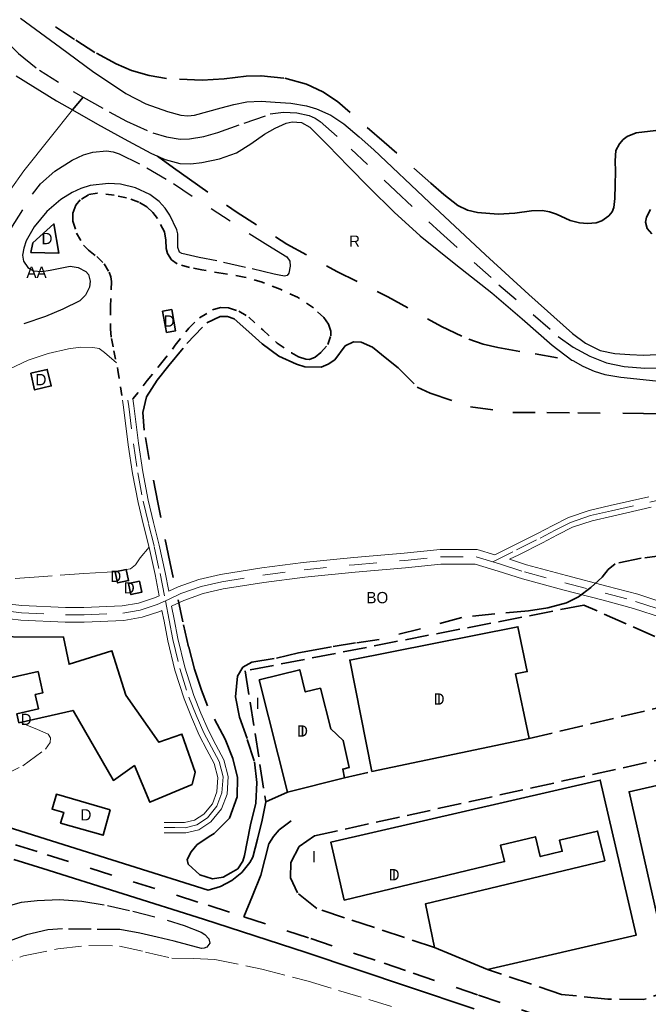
# Model space of a CAD drawing. Header units: metres. Extents: x 397317 to 400830, y 4588008 to 4590370.
# Tile 18 of 88: x 398458 to 398597, y 4588509 to 4588727. Entities that reach past the tile are written whole.
import ezdxf
from ezdxf.enums import TextEntityAlignment as Align

# ---------------------------------------------------------------- set-up
doc = ezdxf.new("R2010")
doc.units = ezdxf.units.M
doc.header["$MEASUREMENT"] = 0
for name, pattern in [('bt5mv20_nopinta', [10, 5, -5]), ('bt5mv20_tlin1', [7, 5.25, -1.75]), ('bt5mv20_tlin7', [3.75, 1.875, -1.875])]:
    doc.linetypes.add(name, pattern=pattern)
for name, color, linetype, lineweight in [('ARB01_CN', 7, 'Continuous', 15), ('ARB01_LN', 7, 'Continuous', 15), ('COB01_CN', 7, 'Continuous', 15), ('COB01_LN', 7, 'Continuous', 15), ('EDI01_CN', 7, 'Continuous', 15), ('EDI01_LN', 7, 'Continuous', 15), ('ESP02_LN', 7, 'Continuous', 15), ('FLU01_LN', 7, 'Continuous', 15), ('FLU04_LN', 7, 'Continuous', 15), ('FLU06_LN', 7, 'Continuous', 15), ('ILL01_CN', 7, 'Continuous', 15), ('ILL01_LN', 7, 'Continuous', 15), ('MAI01_LN', 7, 'Continuous', 15), ('PAR01_LN', 7, 'Continuous', 15), ('RAM01_CN', 7, 'Continuous', 15), ('RAM01_LN', 7, 'Continuous', 15), ('VIA01_LN', 7, 'Continuous', 15), ('VIA04_LN', 7, 'Continuous', 15), ('VIA16_LN', 7, 'Continuous', 15), ('VIA19_LN', 7, 'Continuous', 15)]:
    doc.layers.add(name, color=color, linetype=linetype, lineweight=lineweight)
doc.styles.add('034', font='txt')

msp = doc.modelspace()

# ---------------------------------------------------------------- linework, layer by layer
at = {"layer": 'ARB01_LN', "color": 3, "linetype": 'bt5mv20_nopinta', "lineweight": 25}
for points in [[(398456.17, 4588680.32, 125.68), (398460.95, 4588687.99, 125.71), (398462.72, 4588690.27, 125.68), (398465.95, 4588693.12, 125.6), (398469.72, 4588695.51, 125.49), (398472.28, 4588696.71, 125.34), (398474.3, 4588697.32, 125.17), (398477.34, 4588697.6, 124.93), (398478.8, 4588697.4, 124.84), (398480.18, 4588696.93, 124.81), (398486.27, 4588693.86, 124.81), (398492.17, 4588690.33, 124.81), (398500.55, 4588684.82, 124.82), (398508.9, 4588679.31, 124.83), (398513.08, 4588676.72, 124.85), (398517.25, 4588674.16, 124.88), (398517.89, 4588673.14, 124.97), (398518.02, 4588672.04, 125.11), (398517.69, 4588670.48, 125.34), (398517.3, 4588670, 125.43), (398516.77, 4588669.85, 125.47), (398515.6, 4588670.04, 125.43), (398514.43, 4588670.31, 125.4), (398508.12, 4588671.78, 125.68), (398501.8, 4588673.24, 125.95), (398497.89, 4588673.96, 126.08), (398494, 4588674.86, 126.15), (398493.49, 4588675.18, 126.14), (398493.12, 4588676.17, 126.1), (398493.17, 4588678.2, 126.02), (398493.16, 4588679.22, 125.98), (398492.94, 4588680.11, 125.97), (398491.36, 4588683.35, 125.97), (398490.35, 4588684.89, 125.97), (398489.01, 4588686.35, 125.97), (398486.98, 4588687.9, 125.97), (398483.77, 4588689.42, 125.97), (398480.44, 4588690.2, 125.97), (398477.78, 4588690.39, 126.01), (398473.71, 4588689.9, 126.15), (398471.69, 4588689.26, 126.23), (398469.73, 4588688.34, 126.3), (398467.28, 4588686.8, 126.37), (398464.17, 4588684.14, 126.46), (398461.38, 4588680.75, 126.63), (398459.58, 4588677.64, 126.95), (398459.04, 4588676.08, 127.15), (398458.75, 4588674.53, 127.34), (398458.96, 4588673.15, 127.51), (398459.97, 4588671.79, 127.65), (398461.19, 4588671.05, 127.69), (398463.04, 4588670.91, 127.68), (398464.87, 4588671.15, 127.65), (398467.1, 4588671.65, 127.65), (398469.32, 4588672.1, 127.64), (398471.09, 4588671.8, 127.56), (398472.77, 4588670.88, 127.46), (398473.36, 4588670.23, 127.44), (398473.74, 4588668.71, 127.41), (398473.57, 4588667.43, 127.4), (398472.74, 4588665.62, 127.38), (398471.45, 4588664.38, 127.37), (398467.69, 4588662.53, 127.37), (398463.83, 4588660.93, 127.37), (398457.2, 4588658.7, 127.37)], [(398455.18, 4588530.36, 138.23), (398458.54, 4588531.28, 138.09), (398461.98, 4588531.72, 137.98), (398466.96, 4588531.92, 137.95), (398471.93, 4588531.57, 138), (398477.57, 4588530.57, 138.06), (398483.19, 4588529.33, 138.13), (398490.81, 4588527.34, 138.18), (398494.56, 4588526.12, 138.32), (398498.3, 4588524.65, 138.66), (398499.1, 4588524.17, 138.9), (398500, 4588523.18, 139.58), (398500.21, 4588522.23, 140.34), (398499.54, 4588521.39, 141.2), (398498.98, 4588521.11, 141.6), (398498.36, 4588521.07, 141.85), (398495.35, 4588521.84, 142.2), (398492.32, 4588522.68, 142.29), (398488.53, 4588523.56, 142.44), (398484.73, 4588524.45, 142.59), (398480.29, 4588525.23, 142.5)], [(398480.29, 4588525.23, 142.5), (398473.94, 4588525.31, 142.55), (398467.59, 4588525.39, 142.6), (398464.37, 4588525.18, 142.68), (398459.63, 4588524.11, 142.93), (398454.97, 4588522.4, 143.18)]]:
    msp.add_polyline3d(points, dxfattribs=at)
at = {"layer": 'COB01_LN', "color": 92, "linetype": 'bt5mv20_nopinta', "lineweight": 35}
for points in [[(398598.89, 4588702.11, 126.06), (398594.59, 4588701.57, 126.06), (398592.57, 4588700.76, 126.06), (398591.66, 4588700.08, 126.06), (398590.84, 4588699.16, 126.06), (398590.1, 4588697.64, 126.06), (398589.91, 4588695.34, 126.06), (398589.98, 4588693.03, 126.06), (398589.92, 4588690.03, 126.06), (398589.84, 4588687.03, 126.06), (398589.63, 4588685.06, 126.06), (398589.26, 4588684.12, 126.06), (398588.55, 4588683.21, 126.06), (398586.95, 4588682.09, 126.06), (398585.71, 4588681.66, 126.06), (398583.83, 4588681.49, 126.06), (398581.99, 4588681.65, 126.06), (398579.96, 4588682.2, 126.06), (398576.92, 4588683.54, 126.06), (398575.38, 4588684.11, 126.06), (398573.82, 4588684.39, 126.06), (398571.41, 4588684.31, 126), (398567.73, 4588683.77, 125.78), (398564.06, 4588683.54, 125.59), (398559.46, 4588683.91, 125.49), (398557.22, 4588684.45, 125.45), (398555.12, 4588685.51, 125.39), (398552, 4588687.93, 125.24), (398549.11, 4588690.44, 125.1), (398538.82, 4588699.48, 124.75), (398528.46, 4588708.48, 124.55), (398525.24, 4588710.66, 124.54), (398521.63, 4588712.31, 124.55), (398516.59, 4588713.7, 124.6), (398511.48, 4588714.22, 124.64), (398508.23, 4588714.11, 124.62), (398503.36, 4588713.53, 124.52), (398498.49, 4588713.21, 124.47), (398490.66, 4588713.62, 124.54), (398486.77, 4588714.27, 124.59), (398482.9, 4588715.4, 124.63), (398479.51, 4588716.83, 124.65), (398474.8, 4588719.38, 124.65), (398470.26, 4588722.26, 124.63), (398463.69, 4588726.63, 124.36)], [(398598.04, 4588679.24, 125.69), (398596.97, 4588680.43, 125.7), (398596.65, 4588681.77, 125.73), (398596.88, 4588682.9, 125.76), (398597.76, 4588684.59, 125.82)], [(398509.2, 4588548.44, 135.65), (398508.49, 4588544.68, 135.6), (398507.89, 4588541.64, 135.6), (398507.51, 4588540.41, 135.6), (398506.43, 4588538.71, 135.6), (398504.89, 4588537.79, 135.6), (398503.2, 4588536.87, 135.6), (398500.82, 4588536.49, 135.6), (398498.01, 4588537.38, 135.59), (398495.42, 4588539.7, 135.53), (398495.24, 4588540.75, 135.44), (398496.1, 4588542.48, 135.18), (398497.42, 4588544.06, 134.95), (398500.42, 4588546.05, 134.64), (398501.16, 4588546.51, 134.57), (398504.6, 4588549.92, 134.37), (398506.25, 4588554.66, 134.23), (398506.35, 4588558.88, 134.08), (398505.33, 4588563.12, 133.35), (398503.61, 4588567.38, 132.59), (398499.71, 4588574.8, 132.02), (398498.39, 4588578.2, 131.77), (398496.82, 4588582.88, 131.44), (398495.53, 4588587.84, 130.86), (398494.26, 4588593.36, 130.31), (398491.35, 4588606.64, 129.37), (398488.71, 4588619.78, 128.78), (398486.83, 4588629.25, 128.71), (398485.72, 4588635.74, 128.57), (398485.4, 4588639.69, 128.29), (398486.19, 4588643.18, 128), (398488.54, 4588646.82, 127.79), (398491.17, 4588650.08, 127.61), (398495.16, 4588654.96, 127.41), (398499.57, 4588659.54, 127.2), (398502.53, 4588660.92, 126.98), (398504.16, 4588660.95, 126.85), (398505.59, 4588660.44, 126.76), (398508.83, 4588657.56, 126.61), (398511.81, 4588654.87, 126.53), (398515.48, 4588652.18, 126.51), (398519.37, 4588650.35, 126.49), (398521.21, 4588649.82, 126.49), (398524.88, 4588649.71, 126.49), (398526.37, 4588650.35, 126.49), (398527.86, 4588651.32, 126.49), (398530.18, 4588654.43, 126.33), (398531.98, 4588655.3, 125.31), (398533.71, 4588655.23, 124.84), (398536.23, 4588654.11, 124.84), (398539.39, 4588651.58, 124.84), (398541.9, 4588649.56, 124.84), (398546.07, 4588645.31, 123.49), (398549.01, 4588643.95, 123.47), (398557.91, 4588640.91, 123.41), (398567.25, 4588639.71, 123.33), (398574.79, 4588639.65, 123.25), (398581.63, 4588639.61, 123.18), (398596.18, 4588639.46, 123.1), (398610.77, 4588639.3, 123.08)], [(398601.4, 4588608.2, 132.68), (398595.64, 4588607.42, 132.55)], [(398595.64, 4588607.42, 132.55), (398589.9, 4588606.22, 132.42), (398588.34, 4588604.93, 131.83), (398587.04, 4588603.25, 131.11), (398584.55, 4588600.97, 130.79), (398581.8, 4588598.87, 130.99), (398579.15, 4588597.55, 131.62), (398575.01, 4588596.45, 132.87), (398570.71, 4588595.81, 133.81), (398563.32, 4588595.16, 134.62), (398555.97, 4588594.33, 135.2), (398546.86, 4588591.84, 135.64), (398537.71, 4588589.48, 136.07), (398532.44, 4588588.68, 136.7), (398527.18, 4588587.85, 136.9), (398523.52, 4588587.17, 136.49), (398519.85, 4588586.49, 136.08), (398514.44, 4588585.22, 136.45), (398509.5, 4588584.45, 136.46), (398507.55, 4588583.34, 136.47), (398506.34, 4588581.31, 136.46), (398505.91, 4588576.74, 136.4), (398506.78, 4588572.22, 136.33), (398508.51, 4588567.34, 136.27), (398510.09, 4588562.4, 136.2), (398510.59, 4588557.77, 136), (398510.42, 4588553.25, 135.77), (398509.2, 4588548.44, 135.65)]]:
    msp.add_polyline3d(points, dxfattribs=at)
at = {"layer": 'EDI01_LN', "color": 1, "linetype": 'Continuous', "lineweight": 35}
for points in [[(398460.58, 4588675.09, 127.98), (398461.07, 4588677.22, 127.98), (398465.7, 4588681.41, 127.98), (398466.81, 4588674.95, 127.98), (398460.58, 4588675.09, 127.98)], [(398490.62, 4588657.4, 128.24), (398489.75, 4588662.07, 128.24), (398491.79, 4588662.45, 128.24), (398492.66, 4588657.78, 128.24), (398490.62, 4588657.4, 128.24)], [(398460.58, 4588648.37, 129.08), (398461.45, 4588644.69, 129.08), (398465.11, 4588645.55, 129.08), (398464.24, 4588649.23, 129.08), (398460.58, 4588648.37, 129.08)], [(398481.69, 4588604.93, 129.78), (398479.25, 4588604.39, 129.78), (398479.79, 4588601.95, 129.78), (398482.23, 4588602.49, 129.78), (398481.69, 4588604.93, 129.78)], [(398484.65, 4588602.38, 129.78), (398482.21, 4588601.82, 129.78), (398482.77, 4588599.38, 129.78), (398485.21, 4588599.94, 129.78), (398484.65, 4588602.38, 129.78)], [(398536.08, 4588560.26, 141.27), (398531.19, 4588584.89, 143.35), (398568.38, 4588592.28, 139.13), (398570.45, 4588582.36, 139.32), (398567.87, 4588581.82, 142.6), (398570.85, 4588567.51, 144.41), (398536.08, 4588560.26, 141.27)], [(398457.99, 4588570.99, 133.39), (398457.52, 4588573, 133.33), (398462.34, 4588574.11, 133.33), (398461.6, 4588577.27, 133.33), (398463.28, 4588577.66, 133.33), (398462.2, 4588582.36, 133.33), (398455.35, 4588580.78, 133.06), (398454.05, 4588586.39, 132.84), (398446.62, 4588586.25, 131.6), (398445.55, 4588590.11, 131.6), (398467.84, 4588589.98, 132.41), (398469.06, 4588583.97, 140.12), (398478.55, 4588586.96, 139.93), (398481.66, 4588577.1, 139.62), (398488.9, 4588566.7, 138.79), (398494.03, 4588568.5, 138.5), (398496.99, 4588560.11, 138.47), (398496.28, 4588557.38, 138.34), (398486.98, 4588553.42, 138.31), (398483.52, 4588561.53, 139.41), (398478.89, 4588558.26, 139.4), (398469.97, 4588573.76, 139.93), (398457.99, 4588570.99, 133.39)], [(398530.04, 4588558.86, 140.31), (398517.41, 4588555.68, 140.68), (398511.16, 4588580.49, 138.74), (398520.11, 4588582.74, 138.83), (398521.34, 4588577.83, 139.36), (398524.68, 4588578.67, 139.36), (398526.96, 4588569.64, 139.95), (398529.75, 4588567.12, 140.09), (398531.05, 4588561.09, 140.31), (398529.62, 4588560.78, 140.31), (398530.04, 4588558.86, 140.31)], [(398623.76, 4588568.16, 142.34), (398643, 4588572.54, 142.24), (398645.69, 4588560.71, 142.14), (398636.05, 4588558.52, 142.83), (398637.65, 4588551.48, 142.21), (398628.28, 4588549.35, 145.32), (398628.88, 4588546.69, 145.14), (398614.08, 4588531.31, 145.13), (398599.3, 4588527.95, 144.96), (398592.98, 4588555.75, 144.75), (398624.93, 4588563.01, 144.66), (398623.76, 4588568.16, 142.34)], [(398561.68, 4588516.43, 140.53), (398549.95, 4588521.27, 141.06), (398547.96, 4588530.97, 141.06), (398587.61, 4588540.49, 140.88), (398586.03, 4588547.05, 140.64), (398577.63, 4588545.04, 141.44), (398578.22, 4588542.57, 141.44), (398573.32, 4588541.39, 141.44), (398572.26, 4588545.78, 141.06), (398564.57, 4588543.94, 140.65), (398565.45, 4588540.3, 140.07), (398529.97, 4588531.78, 140.12), (398527.02, 4588544.61, 140.28), (398586.62, 4588558.33, 139.78), (398594.53, 4588523.99, 141.17), (398561.68, 4588516.43, 140.53)], [(398478.2, 4588551.74, 140.22), (398466.28, 4588555.18, 140.84), (398465.33, 4588551.89, 140.99), (398467.88, 4588551.16, 141.01), (398467.2, 4588548.82, 141.01), (398476.58, 4588546.11, 140.83), (398478.2, 4588551.74, 140.22)]]:
    msp.add_polyline3d(points, dxfattribs=at)
at = {"layer": 'ESP02_LN', "color": 254, "linetype": 'bt5mv20_tlin7', "lineweight": 35}
msp.add_polyline3d([(398483.16, 4588642.67, 127.13), (398486.39, 4588646.73, 127.12), (398489.61, 4588650.78, 127.12), (398492.58, 4588654.56, 127.02), (398495.55, 4588658.35, 126.87), (398497.93, 4588660.61, 126.79), (398500.81, 4588662.39, 126.7), (398502.58, 4588662.95, 126.64), (398504.36, 4588662.86, 126.59), (398506.65, 4588662.07, 126.56), (398508.82, 4588660.81, 126.53), (398511.98, 4588657.95, 126.48), (398515.14, 4588655.02, 126.42), (398518.27, 4588652.87, 126.29), (398519.86, 4588652.03, 126.18), (398521.46, 4588651.45, 126.08), (398522.28, 4588651.42, 126.02), (398523.55, 4588651.94, 125.93), (398524.81, 4588652.93, 125.85), (398526.33, 4588654.76, 125.77), (398527, 4588656.67, 125.74), (398526.98, 4588657.68, 125.74), (398526.47, 4588659.24, 125.74), (398525.44, 4588660.71, 125.74), (398523.17, 4588662.84, 125.74), (398519.63, 4588665.19, 125.74), (398515.79, 4588666.96, 125.74), (398511.83, 4588668.5, 125.76), (398507.79, 4588669.66, 125.81), (398503.14, 4588670.47, 125.98), (398498.48, 4588671.23, 126.12), (398495.72, 4588671.79, 126.12), (398492.99, 4588672.57, 126.12), (398491.74, 4588673.48, 126.12), (398490.88, 4588674.84, 126.12), (398490.55, 4588676.01, 126.12), (398490.5, 4588677.85, 126.12), (398490.2, 4588679.64, 126.12), (398488.65, 4588682.62, 126.12), (398487.61, 4588683.96, 126.12), (398486.25, 4588685.19, 126.12), (398484.5, 4588686.26, 126.12), (398481.81, 4588687.21, 126.12), (398479.08, 4588687.74, 126.12), (398475.31, 4588688.23, 126.17), (398473.4, 4588687.88, 126.21), (398471.55, 4588686.71, 126.24), (398470.59, 4588685.56, 126.25), (398469.89, 4588683.78, 126.27), (398469.9, 4588682.01, 126.29), (398470.74, 4588679.35, 126.3), (398472.26, 4588676.74, 126.31), (398473.35, 4588675.57, 126.33), (398475.18, 4588674.19, 126.37), (398476.81, 4588672.57, 126.41), (398477.96, 4588670.7, 126.4), (398478.34, 4588669.71, 126.4), (398478.46, 4588668.68, 126.41), (398478.27, 4588663.13, 126.52), (398478.22, 4588658.21, 126.64), (398478.45, 4588656.06, 126.73), (398478.99, 4588653.3, 126.85), (398479.89, 4588649.04, 127.12), (398480.89, 4588642.43, 127.13)], dxfattribs=at)
at = {"layer": 'FLU01_LN', "color": 150, "linetype": 'Continuous', "lineweight": 15}
msp.add_polyline3d([(398407.84, 4588625.02, 124.86), (398409.29, 4588627.19, 124.83), (398410.06, 4588628.34, 124.81), (398415.14, 4588634.87, 124.73), (398423.16, 4588644.32, 124.62), (398431.04, 4588653.86, 124.52), (398439.41, 4588664.7, 124.44), (398447.61, 4588675.68, 124.34), (398449.63, 4588678.83, 124.27), (398453.26, 4588684.48, 124.15), (398456.04, 4588688.92, 124.03), (398459.08, 4588693.16, 123.94), (398464.87, 4588700.49, 123.81), (398469.85, 4588706.63, 123.7)], dxfattribs=at)
at = {"layer": 'FLU04_LN', "color": 202, "linetype": 'bt5mv20_nopinta', "lineweight": 35}
msp.add_polyline3d([(398469.85, 4588706.63, 123.7), (398472.16, 4588709.48, 123.7)], dxfattribs=at)
at = {"layer": 'FLU06_LN', "color": 202, "linetype": 'bt5mv20_nopinta', "lineweight": 25}
for points in [[(398437.56, 4588741, 123.75), (398455.49, 4588721.47, 123.7), (398457.91, 4588719.11, 123.7), (398462.5, 4588715.44, 123.7), (398470.01, 4588710.69, 123.7), (398472.16, 4588709.48, 123.7), (398477.98, 4588706.22, 123.7), (398481.8, 4588704.13, 123.7)], [(398481.8, 4588704.13, 123.7), (398487.62, 4588701.54, 123.7), (398490.6, 4588700.67, 123.7), (398493.62, 4588700.2, 123.7), (398495.71, 4588700.22, 123.7), (398498.88, 4588700.77, 123.7), (398502.01, 4588701.61, 123.7), (398507.79, 4588703.72, 123.7), (398513.57, 4588705.74, 123.7), (398516.52, 4588706.15, 123.7), (398519.5, 4588705.98, 123.7), (398522.22, 4588705.38, 123.7), (398523.5, 4588704.84, 123.7), (398524.65, 4588704.07, 123.7), (398531.49, 4588697.98, 123.66), (398541.35, 4588688.69, 123.51), (398551.24, 4588679.5, 123.33), (398564.21, 4588667.95, 122.99), (398577.32, 4588656.52, 122.76), (398580.64, 4588654.12, 122.76), (398584.3, 4588652.13, 122.76), (398588.03, 4588650.69, 122.76), (398591.91, 4588649.86, 122.76), (398596.51, 4588649.46, 122.76), (398601.11, 4588649.56, 122.76)]]:
    msp.add_polyline3d(points, dxfattribs=at)
at = {"layer": 'ILL01_LN', "color": 150, "linetype": 'bt5mv20_tlin1', "lineweight": 35}
for points in [[(398570.85, 4588567.51, 135.57), (398606.93, 4588576.11, 134.57), (398609.17, 4588578.67, 134.32), (398609.12, 4588582.02, 134.11), (398605.13, 4588587.3, 134.28), (398583, 4588597.05, 135.67), (398508.05, 4588582.49, 136.54), (398512.6, 4588553.55, 136.35), (398517.41, 4588555.68, 136.35)], [(398643, 4588572.54, 134.78), (398646.57, 4588573, 134.62), (398650.63, 4588571.56, 134.83), (398652.36, 4588568.44, 135.11), (398652.42, 4588563.18, 135.29), (398648.73, 4588557.06, 136.01), (398624.27, 4588531.16, 138.29), (398603.43, 4588512.11, 140.42), (398596.1, 4588509.74, 140.5), (398588.29, 4588509.85, 140.63), (398578.05, 4588510.89, 140.31), (398561.68, 4588516.43, 139.71)], [(398549.95, 4588521.27, 138.56), (398523.93, 4588529.9, 138.21), (398519.6, 4588533.39, 137.8), (398518.06, 4588536.71, 137.26), (398518.16, 4588540.1, 137.05), (398519.98, 4588543.6, 136.79), (398523.37, 4588545.97, 136.81), (398623.76, 4588568.16, 134.68)], [(398530.04, 4588558.86, 136.5), (398536.08, 4588560.26, 136.5)]]:
    msp.add_polyline3d(points, dxfattribs=at)
at = {"layer": 'MAI01_LN', "color": 150, "linetype": 'Continuous', "lineweight": 25}
for points in [[(398458.3, 4588726.96, 123.7), (398467.16, 4588720.43, 123.7), (398474.27, 4588715.22, 123.7), (398481.62, 4588710.29, 123.7), (398486.07, 4588708.01, 123.7), (398490.83, 4588706.3, 123.7), (398493.84, 4588705.49, 123.7)], [(398457.35, 4588714.21, 123.7), (398466.28, 4588708.67, 123.7), (398469.85, 4588706.63, 123.7), (398475.39, 4588703.47, 123.7), (398481.25, 4588700.21, 123.7), (398487.18, 4588697.04, 123.7), (398488.61, 4588696.4, 123.7), (398490.31, 4588695.65, 123.7), (398493.58, 4588694.75, 123.7), (398496.02, 4588694.68, 123.7), (398498.47, 4588695.03, 123.7), (398502.37, 4588695.79, 123.7), (398506.13, 4588697.12, 123.7), (398509.26, 4588699.15, 123.7), (398512.29, 4588701.3, 123.7), (398514.68, 4588702.64, 123.7), (398517.12, 4588703.74, 123.7), (398518.43, 4588704.03, 123.7), (398520.53, 4588703.83, 123.69), (398522.33, 4588702.84, 123.68), (398524.35, 4588700.86, 123.66), (398526.32, 4588698.86, 123.64), (398530.88, 4588694.15, 123.6), (398535.45, 4588689.45, 123.56), (398541.01, 4588683.99, 123.45), (398546.78, 4588678.76, 123.33), (398554.68, 4588672.4, 123.21), (398562.66, 4588666.16, 123.09), (398569.31, 4588660.38, 122.91), (398575.95, 4588654.55, 122.73), (398580.36, 4588651.28, 122.66), (398580.52, 4588651.19, 122.66), (398582.74, 4588649.92, 122.63), (398585.3, 4588648.8, 122.61), (398587.63, 4588648.1, 122.6), (398591.16, 4588647.48, 122.59), (398594.73, 4588647.11, 122.58), (398603.04, 4588646.23, 122.58)], [(398493.84, 4588705.49, 123.7), (398495.35, 4588705.34, 123.7), (398496.84, 4588705.49, 123.7), (398499.77, 4588706.27, 123.7), (398502.71, 4588707.09, 123.7), (398505.56, 4588707.81, 123.7), (398508.44, 4588708.43, 123.7), (398511.55, 4588708.58, 123.7), (398514.67, 4588708.38, 123.7), (398518.15, 4588708.12, 123.7), (398521.62, 4588707.56, 123.7), (398523.85, 4588706.91, 123.7), (398527.02, 4588705.48, 123.7), (398529.9, 4588703.53, 123.7), (398533.28, 4588700.71, 123.7), (398536.53, 4588697.79, 123.7), (398548.86, 4588686.17, 123.54), (398561.2, 4588674.56, 123.25), (398570.78, 4588665.8, 122.93), (398580.5, 4588657.17, 122.72), (398583.34, 4588655, 122.72), (398586.59, 4588653.43, 122.72), (398589.86, 4588652.75, 122.72), (398593.17, 4588652.52, 122.72), (398596.17, 4588652.38, 122.72), (398599.17, 4588652.52, 122.72)]]:
    msp.add_polyline3d(points, dxfattribs=at)
at = {"layer": 'PAR01_LN', "color": 3, "linetype": 'bt5mv20_tlin1', "lineweight": 15}
for points in [[(398448.87, 4588644.11, 127.59), (398451.98, 4588646.76, 127.63), (398455.82, 4588649.29, 127.63), (398460.01, 4588651.25, 127.61), (398464.42, 4588652.74, 127.47), (398468.92, 4588653.79, 127.35), (398471.61, 4588654.11, 127.35), (398474.31, 4588654.06, 127.35), (398475.74, 4588653.82, 127.35), (398476.94, 4588652.97, 127.35), (398479.55, 4588650.64, 127.02)], [(398479.25, 4588604.39, 127.91), (398477.52, 4588604.31, 127.89), (398472.34, 4588604.06, 127.82), (398462.38, 4588603.28, 127.66), (398452.42, 4588602.69, 127.52), (398446.8, 4588603.07, 127.55), (398442.7, 4588604.1, 127.67), (398436.67, 4588606.66, 127.87), (398430.71, 4588610.2, 127.97), (398428.55, 4588612.12, 127.97), (398427.16, 4588614.53, 127.97), (398426.56, 4588617.57, 127.97), (398427.16, 4588620.53, 127.97), (398428.12, 4588622.52, 127.97), (398429.07, 4588624.5, 127.97), (398431.97, 4588627.31, 127.82), (398437.02, 4588632.54, 127.7), (398442.06, 4588637.77, 127.57), (398445.71, 4588641.28, 127.57)], [(398486.78, 4588609.85, 128.68), (398484.81, 4588607.48, 127.87), (398483.78, 4588605.97, 127.92), (398482.66, 4588605.11, 127.95), (398481.69, 4588604.93, 127.94)], [(398429.04, 4588567.94, 131.05), (398430.82, 4588567, 131.06), (398435.18, 4588565.13, 131.22), (398439.57, 4588563.3, 131.39), (398441.8, 4588562.39, 131.42), (398444.03, 4588561.47, 131.45), (398445.84, 4588560.34, 131.74), (398447.62, 4588559.08, 131.99), (398448.93, 4588558.44, 131.99), (398450.27, 4588558.06, 131.99), (398451.8, 4588558.18, 131.99), (398453.33, 4588558.74, 131.99), (398458.83, 4588561.5, 132.02), (398463.87, 4588565.17, 132.01), (398464.87, 4588566.63, 131.64), (398464.94, 4588567.66, 131.46), (398464.43, 4588568.5, 131.29), (398462.09, 4588569.54, 130.88), (398459.74, 4588570.48, 130.49), (398458.54, 4588570.98, 130.17), (398458.4, 4588571.05, 130.14)], [(398451.64, 4588516.66, 144.74), (398459, 4588519.43, 144.66), (398466.62, 4588520.98, 144.5), (398473.43, 4588521.72, 144.36), (398480.21, 4588521.6, 144.21), (398486.01, 4588520.28, 144.02), (398491.81, 4588518.94, 143.89), (398496.57, 4588518.87, 143.89), (398501.32, 4588518.66, 143.89), (398511.71, 4588516.49, 143.89), (398522.01, 4588513.8, 143.89), (398541.06, 4588508.06, 143.9)]]:
    msp.add_polyline3d(points, dxfattribs=at)
at = {"layer": 'RAM01_LN', "color": 150, "linetype": 'bt5mv20_nopinta', "lineweight": 35}
msp.add_polyline3d([(398488.61, 4588696.4, 123.7), (398492.15, 4588693.85, 123.88), (398495.69, 4588691.29, 124.07), (398506.3, 4588683.91, 124.18), (398517.24, 4588676.96, 123.96), (398528.32, 4588670.9, 123.86), (398539.62, 4588665.25, 123.75), (398551.48, 4588658.72, 123.6), (398557.55, 4588655.89, 123.48), (398560.69, 4588654.82, 123.39), (398563.93, 4588654.07, 123.28), (398572.23, 4588652.63, 122.97), (398580.52, 4588651.19, 122.66)], dxfattribs=at)
at = {"layer": 'VIA01_LN', "color": 6, "linetype": 'bt5mv20_nopinta', "lineweight": 35}
for points in [[(398518.23, 4588549.31, 136.39), (398515.57, 4588547.3, 136.5), (398514.3, 4588545.85, 136.58), (398513.29, 4588544.21, 136.64), (398512.37, 4588540.76, 136.54), (398511.48, 4588537.32, 136.64), (398509.63, 4588532.68, 137.36), (398507.78, 4588528.04, 138.09)], [(398457.24, 4588544.02, 137.62), (398464.2, 4588541.82, 137.65), (398499.82, 4588530.63, 137.85), (398507.78, 4588528.04, 138.09)], [(398507.78, 4588528.04, 138.09), (398522.57, 4588523.24, 138.55), (398538.81, 4588517.78, 139.33), (398545.23, 4588515.62, 139.64), (398559.71, 4588510.71, 140.45), (398574.18, 4588505.76, 141.02), (398575.85, 4588505.25, 141.09)]]:
    msp.add_polyline3d(points, dxfattribs=at)
at = {"layer": 'VIA04_LN', "color": 1, "linetype": 'Continuous', "lineweight": 35}
for points in [[(398395.55, 4588567.23, 137.33), (398429.57, 4588556.09, 137.49), (398465.16, 4588544.87, 137.65), (398499.83, 4588533.98, 137.84), (398502.57, 4588534.76, 137.99), (398505.1, 4588536.08, 137.88), (398507.29, 4588537.87, 137.52), (398509.04, 4588540.06, 136.92), (398509.72, 4588541.28, 136.54), (398510.78, 4588545.29, 136.64), (398511.79, 4588549.46, 136.58), (398512.6, 4588553.55, 136.35)], [(398456.85, 4588540.78, 137.62), (398463.24, 4588538.77, 137.65), (398498.85, 4588527.58, 137.85), (398521.57, 4588520.2, 138.55), (398544.21, 4588512.59, 139.64), (398558.68, 4588507.68, 140.45)]]:
    msp.add_polyline3d(points, dxfattribs=at)
at = {"layer": 'VIA16_LN', "color": 42, "linetype": 'bt5mv20_nopinta', "lineweight": 15}
for points in [[(398482.05, 4588642.4, 127.13), (398482.26, 4588640.99, 127.13), (398483.3, 4588632.71, 127.12), (398484.26, 4588626.35, 127.38), (398485.44, 4588620.03, 127.85), (398486.67, 4588615.04, 128.26), (398487.9, 4588610.05, 128.68), (398489.2, 4588604.04, 129.06), (398490.38, 4588598, 129.27)], [(398562.83, 4588606.64, 130.18), (398568.06, 4588609.26, 130.06), (398573.29, 4588611.88, 129.87), (398576.65, 4588613.64, 129.72), (398580.04, 4588615.36, 129.58), (398584.49, 4588616.88, 129.49), (398589.09, 4588617.92, 129.42), (398597.62, 4588619.84, 129.08), (398606.15, 4588621.76, 128.71), (398616.09, 4588623.84, 128.45), (398626.05, 4588625.8, 128.33), (398633.03, 4588626.78, 128.3), (398639.95, 4588628.05, 128.22), (398646.53, 4588630.12, 128.06), (398653.06, 4588632.3, 127.89), (398658.27, 4588634.05, 127.76), (398663.48, 4588635.8, 127.63), (398666.9, 4588636.91, 127.61)], [(398426.07, 4588609.12, 130.46), (398430.38, 4588606.17, 129.82), (398435.34, 4588602.96, 129.41), (398440.2, 4588600.23, 129.29), (398445.29, 4588597.98, 129.2), (398448.83, 4588596.84, 129.18), (398453.67, 4588595.91, 129.17), (398458.52, 4588595.32, 129.17), (398468.26, 4588594.91, 129.18), (398470.3, 4588594.91, 129.2), (398472.34, 4588594.92, 129.21), (398472.4, 4588594.92, 129.21), (398480.99, 4588595.25, 129.25), (398484.83, 4588595.94, 129.27), (398488.57, 4588597.16, 129.28), (398490.38, 4588598, 129.27)], [(398490.38, 4588598, 129.27), (398491.2, 4588598.38, 129.27), (398493.83, 4588599.59, 129.28), (398498.27, 4588601.18, 129.42), (398502.88, 4588602.22, 129.59), (398511.97, 4588603.67, 129.94), (398521.09, 4588604.86, 130.27), (398532.22, 4588605.98, 130.46), (398543.36, 4588606.94, 130.4), (398551.26, 4588607.73, 130.3), (398559.14, 4588607.72, 130.2), (398562.83, 4588606.64, 130.18)], [(398562.83, 4588606.64, 130.18), (398564.53, 4588606.14, 130.17), (398569.85, 4588604.42, 130.21), (398578.75, 4588602.01, 130.42), (398587.68, 4588599.71, 130.85), (398594.44, 4588597.89, 131.33), (398601.08, 4588595.69, 131.82), (398606.46, 4588592.2, 132.21), (398614.39, 4588585.47, 132.6)], [(398490.38, 4588598, 129.27), (398491.2, 4588593.71, 129.04), (398492.01, 4588589.42, 128.84), (398493.56, 4588582.99, 129.16), (398495.58, 4588576.69, 129.9), (398497.19, 4588572.71, 130.46), (398498.92, 4588568.78, 130.97), (398500.57, 4588565.59, 131.19), (398502.25, 4588562.41, 131.27), (398503.15, 4588559.02, 131.33), (398502.91, 4588555.49, 131.39), (398501.78, 4588552.53, 131.48), (398499.69, 4588549.95, 131.58), (398497.31, 4588548.41, 131.59), (398494.77, 4588547.78, 131.8), (398492.46, 4588547.81, 132.23), (398490.14, 4588547.83, 132.66)]]:
    msp.add_polyline3d(points, dxfattribs=at)
at = {"layer": 'VIA19_LN', "color": 7, "linetype": 'Continuous', "lineweight": 15}
for points in [[(398453.92, 4588597.51, 129.17), (398458.65, 4588596.94, 129.17), (398468.29, 4588596.53, 129.18), (398470.3, 4588596.53, 129.2), (398472.34, 4588596.54, 129.21), (398472.36, 4588596.54, 129.21), (398480.82, 4588596.87, 129.25), (398484.43, 4588597.51, 129.27), (398487.97, 4588598.67, 129.28), (398489, 4588599.14, 129.22), (398488.09, 4588603.81, 129.06), (398486.79, 4588609.79, 128.68), (398485.57, 4588614.77, 128.26), (398484.33, 4588619.79, 127.85), (398483.14, 4588626.16, 127.38), (398482.17, 4588632.55, 127.12), (398481.13, 4588640.84, 127.13), (398480.89, 4588642.43, 127.13)], [(398483.16, 4588642.67, 127.13), (398483.39, 4588641.15, 127.13), (398484.43, 4588632.87, 127.12), (398485.38, 4588626.54, 127.38), (398486.55, 4588620.27, 127.85), (398487.78, 4588615.31, 128.26), (398489.01, 4588610.31, 128.68), (398490.32, 4588604.27, 129.06), (398491.13, 4588600.13, 129.27), (398493.22, 4588601.09, 129.28), (398497.81, 4588602.74, 129.42), (398502.57, 4588603.81, 129.59), (398511.73, 4588605.27, 129.94), (398520.9, 4588606.47, 130.27), (398532.07, 4588607.59, 130.46), (398543.21, 4588608.56, 130.4), (398551.18, 4588609.35, 130.3), (398559.37, 4588609.34, 130.2), (398563.3, 4588608.19, 130.18), (398567.53, 4588610.31, 130.06), (398572.75, 4588612.93, 129.87), (398576.11, 4588614.68, 129.72), (398579.58, 4588616.45, 129.58), (398584.17, 4588618.01, 129.49), (398588.83, 4588619.07, 129.42), (398597.36, 4588620.99, 129.08)], [(398601.79, 4588597.16, 131.82), (398594.9, 4588599.44, 131.33), (398588.09, 4588601.28, 130.85), (398579.16, 4588603.58, 130.42), (398570.31, 4588605.98, 130.21), (398566.55, 4588607.19, 130.18), (398568.59, 4588608.21, 130.06), (398573.83, 4588610.83, 129.87), (398577.19, 4588612.59, 129.72), (398580.5, 4588614.27, 129.58), (398584.81, 4588615.74, 129.49), (398589.35, 4588616.77, 129.42), (398597.88, 4588618.7, 129.08)], [(398490.13, 4588546.69, 132.66), (398492.44, 4588546.67, 132.23), (398494.9, 4588546.64, 131.8), (398497.77, 4588547.35, 131.59), (398500.46, 4588549.09, 131.58), (398502.78, 4588551.95, 131.48), (398504.03, 4588555.24, 131.39), (398504.29, 4588559.13, 131.33), (398503.32, 4588562.83, 131.27), (398501.57, 4588566.12, 131.19), (398499.95, 4588569.27, 130.97), (398498.24, 4588573.15, 130.46), (398496.65, 4588577.08, 129.9), (398494.66, 4588583.3, 129.16), (398493.12, 4588589.66, 128.84), (398492.31, 4588593.92, 129.04), (398491.76, 4588596.85, 129.27), (398491.88, 4588596.91, 129.27), (398494.44, 4588598.09, 129.28), (398498.72, 4588599.62, 129.42), (398503.19, 4588600.63, 129.59), (398512.2, 4588602.06, 129.94), (398521.28, 4588603.25, 130.27), (398532.37, 4588604.36, 130.46), (398543.51, 4588605.32, 130.4), (398551.34, 4588606.11, 130.3), (398558.91, 4588606.1, 130.2), (398564.05, 4588604.58, 130.17), (398569.39, 4588602.86, 130.21), (398578.33, 4588600.44, 130.42), (398587.27, 4588598.14, 130.85), (398593.97, 4588596.33, 131.33), (398600.37, 4588594.22, 131.82)], [(398453.42, 4588594.31, 129.17), (398458.39, 4588593.7, 129.17), (398468.23, 4588593.29, 129.18), (398470.3, 4588593.3, 129.2), (398472.34, 4588593.3, 129.21), (398472.43, 4588593.3, 129.21), (398481.16, 4588593.63, 129.25), (398485.23, 4588594.36, 129.27), (398489.17, 4588595.65, 129.28), (398489.63, 4588595.86, 129.28), (398490.08, 4588593.5, 129.04), (398490.9, 4588589.18, 128.84), (398492.47, 4588582.68, 129.16), (398494.51, 4588576.31, 129.9), (398496.14, 4588572.27, 130.46), (398497.89, 4588568.29, 130.97), (398499.56, 4588565.06, 131.19), (398501.18, 4588561.99, 131.27), (398502, 4588558.91, 131.33), (398501.79, 4588555.74, 131.39), (398500.78, 4588553.11, 131.48), (398498.92, 4588550.81, 131.58), (398496.86, 4588549.47, 131.59), (398494.64, 4588548.92, 131.8), (398492.47, 4588548.94, 132.23), (398490.15, 4588548.97, 132.66)]]:
    msp.add_polyline3d(points, dxfattribs=at)

# ---------------------------------------------------------------- texts
at = {"layer": 'ARB01_CN', "color": 251, "linetype": 'Continuous', "lineweight": 0, "style": '034'}
msp.add_text('AA', height=2.5, dxfattribs=at).set_placement((398461.87, 4588670.73), align=Align.MIDDLE_CENTER)
at = {"layer": 'COB01_CN', "color": 251, "linetype": 'Continuous', "lineweight": 0, "style": '034'}
msp.add_text('BO', height=2.5, dxfattribs=at).set_placement((398537.28, 4588598.71), align=Align.MIDDLE_CENTER)
at = {"layer": 'EDI01_CN', "color": 251, "linetype": 'Continuous', "lineweight": 0, "style": '034'}
for p in [(398464.19, 4588678.18), (398491.21, 4588659.92), (398462.85, 4588646.96), (398479.41, 4588603.44), (398482.38, 4588600.88), (398550.96, 4588576.27), (398459.57, 4588571.76), (398520.72, 4588569.21), (398472.81, 4588550.64), (398540.99, 4588537.38)]:
    msp.add_text('D', height=2.5, dxfattribs=at).set_placement(p, align=Align.MIDDLE_CENTER)
at = {"layer": 'ILL01_CN', "color": 251, "linetype": 'Continuous', "lineweight": 0, "style": '034'}
for p in [(398550.96, 4588576.27), (398510.82, 4588575.3), (398520.72, 4588569.21), (398523.29, 4588541.37), (398540.99, 4588537.38)]:
    msp.add_text('I', height=2.5, dxfattribs=at).set_placement(p, align=Align.MIDDLE_CENTER)
at = {"layer": 'RAM01_CN', "color": 251, "linetype": 'Continuous', "lineweight": 0, "style": '034'}
msp.add_text('R', height=2.5, dxfattribs=at).set_placement((398532.24, 4588677.6), align=Align.MIDDLE_CENTER)

doc.saveas('drawing.dxf')
